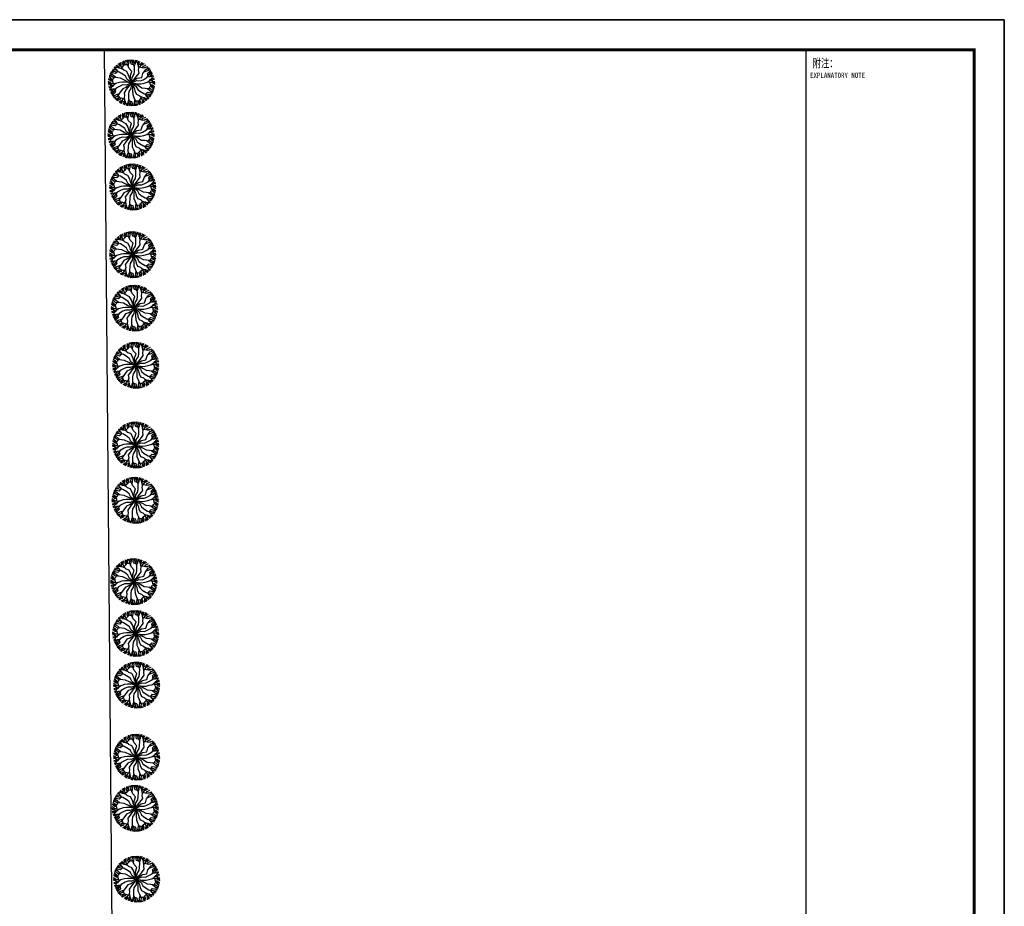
# Model space of a CAD drawing. Extents: x 499156 to 998412, y 3804753 to 7609653.
# Tile 9 of 10: x 499259 to 499325, y 3804813 to 3804872. Entities that reach past the tile are written whole.
import ezdxf
from ezdxf.enums import TextEntityAlignment as Align

# ---------------------------------------------------------------- set-up
doc = ezdxf.new("R2010")
doc.units = 0
doc.layers.get('0').update_dxf_attribs({"linetype": 'CONTINUOUS'})
for name, color, linetype in [('PUB_TITLE', 4, 'CONTINUOUS'), ('TK', 7, 'CONTINUOUS'), ('绿地', 84, 'CONTINUOUS'), ('道路1', 4, 'CONTINUOUS')]:
    doc.layers.add(name, color=color, linetype=linetype)
doc.styles.get("Standard").update_dxf_attribs({"font": 'rs.shx', "bigfont": 'hztxt.shx'})
doc.styles.add('TKHZ1', font='txt', dxfattribs={"width": 0.8})

# ---------------------------------------------------------------- blocks, each defined once
blk = doc.blocks.new('M_F7')
for points in [[(-221, 345), (-250, 397), (-256, 438)], [(-1, -1), (-47, 110), (-64, 171), (-106, 249), (-169, 274), (-212, 316), (-230, 376), (-227, 454)], [(-215, 327), (-158, 384), (-140, 428), (-134, 489)], [(-170, 372), (-190, 407), (-181, 474)], [(-86, 391), (-135, 393), (-165, 428), (-171, 478)], [(-151, 411), (-143, 436), (-135, 489)], [(-93, 449), (-114, 494)], [(-1, -1), (-22, 73), (-24, 159), (7, 251), (-54, 315), (-98, 418), (-84, 500)], [(-71, 356), (-44, 503)], [(-55, 442), (-69, 502)], [(49, 391), (-1, 403), (-13, 441), (-24, 503)], [(-1, -1), (13, 119), (57, 188), (65, 251), (67, 349), (-1, 503)], [(34, 424), (32, 478), (24, 503)], [(76, 405), (67, 447), (50, 503)], [(60, 366), (83, 420), (91, 453), (94, 498)], [(141, 424), (114, 459), (119, 493)], [(152, 368), (139, 401), (141, 434), (157, 482)], [(159, 305), (151, 378), (166, 438), (181, 473)], [(157, 402), (207, 422), (225, 454)], [(189, 363), (219, 413), (252, 440)], [(-315, 238), (-351, 201), (-389, 210), (-449, 231)], [(-1, -1), (-98, 71), (-135, 144), (-186, 182), (-270, 233), (-437, 251)], [(-352, 242), (-399, 267), (-425, 273)], [(-313, 269), (-355, 282), (-412, 295)], [(-288, 235), (-323, 282), (-348, 305), (-386, 331)], [(-298, 334), (-342, 329), (-369, 349)], [(-244, 316), (-279, 321), (-307, 340), (-340, 377)], [(-186, 291), (-253, 320), (-298, 364), (-321, 394)], [(-271, 338), (-263, 391), (-282, 422)], [(-1, -1), (50, 68), (102, 134), (163, 215), (153, 282), (168, 340), (211, 386), (280, 422)], [(-1, -1), (53, 55), (126, 99), (221, 118), (247, 203), (313, 293), (392, 322)], [(-1, -1), (110, 48), (192, 43), (250, 68), (336, 115), (436, 251)], [(176, 348), (254, 328), (301, 334), (358, 359)], [(237, 332), (258, 367), (320, 393)], [(273, 238), (414, 288)], [(281, 335), (307, 341), (357, 360)], [(343, 304), (372, 345)], [(363, 152), (349, 201), (376, 230), (424, 272)], [(356, 268), (401, 310)], [(385, 182), (431, 210), (448, 229)], [(-1, -1), (-132, 15), (-201, 15), (-264, 8), (-323, -9), (-381, -25), (-442, -11), (-508, 30)], [(-408, 39), (-449, 39), (-502, 80)], [(-383, 121), (-409, 79), (-454, 72), (-500, 91)], [(-392, -23), (-413, 55), (-442, 93), (-492, 129)], [(-433, 75), (-451, 94), (-492, 128)], [(-437, 144), (-486, 149)], [(-1, -1), (-76, 18), (-151, 59), (-242, 105), (-301, 112), (-412, 124), (-476, 177)], [(-412, 174), (-471, 192)], [(-345, 116), (-459, 214)], [(-1, -1), (138, -24), (206, -22), (275, -7), (321, 7), (379, 23), (441, 9), (506, -32)], [(344, 14), (403, 57), (463, 74), (501, 79)], [(347, 130), (405, 137), (438, 147), (479, 167)], [(389, 135), (421, 164), (461, 207)], [(390, 21), (411, -57), (440, -95), (490, -131)], [(395, 51), (417, 79), (447, 94), (496, 104)], [(409, 16), (468, 16), (507, 1)], [(427, 64), (469, 30), (506, 31)], [(438, 89), (455, 130), (487, 142)], [(-410, -18), (-470, -18), (-509, -3)], [(-429, -66), (-471, -32), (-508, -33)], [(-346, -16), (-405, -59), (-465, -76), (-502, -81)], [(-397, -53), (-419, -81), (-449, -96), (-498, -106)], [(-439, -91), (-457, -132), (-488, -144)], [(-349, -132), (-407, -139), (-440, -149), (-480, -168)], [(-390, -137), (-422, -166), (-463, -209)], [(-386, -184), (-432, -212), (-450, -231)], [(-1, -1), (-112, -49), (-194, -45), (-252, -70), (-338, -117), (-437, -253)], [(-365, -154), (-350, -203), (-377, -232), (-426, -273)], [(-1, -1), (-54, -57), (-127, -101), (-193, -129), (-248, -205), (-314, -295), (-393, -324)], [(-1, -1), (-86, -109), (-115, -148), (-164, -217), (-154, -284), (-170, -342), (-213, -388), (-281, -424)], [(-1, -1), (-14, -121), (-59, -190), (-67, -253), (-69, -351), (-1, -505)], [(-1, -1), (21, -75), (23, -161), (26, -253), (52, -317), (97, -419), (83, -502)], [(-1, -1), (74, -19), (149, -60), (228, -107), (300, -113), (410, -126), (475, -179)], [(-1, -1), (97, -73), (134, -146), (184, -184), (268, -235), (436, -253)], [(-1, -1), (63, -121), (75, -185), (105, -250), (167, -275), (210, -318), (229, -378), (226, -456)], [(314, -240), (349, -203), (387, -211), (448, -233)], [(343, -118), (457, -216)], [(381, -122), (407, -81), (453, -74), (499, -92)], [(407, -41), (448, -41), (501, -82)], [(410, -175), (469, -194)], [(431, -77), (449, -96), (491, -130)], [(435, -146), (485, -151)], [(-274, -240), (-416, -290)], [(-357, -270), (-403, -312)], [(-345, -306), (-373, -346)], [(-177, -350), (-256, -330), (-302, -336), (-359, -361)], [(-283, -337), (-308, -343), (-358, -362)], [(-297, -271), (-274, -314), (-290, -357), (-330, -388)], [(-239, -334), (-260, -369), (-322, -395)], [(-191, -364), (-221, -415), (-253, -442)], [(-159, -404), (-209, -424), (-227, -456)], [(-161, -307), (-152, -380), (-168, -440), (-183, -475)], [(-154, -370), (-141, -403), (-143, -436), (-158, -484)], [(-142, -426), (-115, -461), (-120, -495)], [(-61, -368), (-84, -422), (-92, -455), (-95, -500)], [(-78, -406), (-69, -449), (-51, -505)], [(-50, -392), (-1, -405), (11, -442), (23, -505)], [(-35, -426), (-34, -480), (-26, -505)], [(70, -358), (42, -505)], [(85, -392), (134, -394), (163, -430), (170, -479)], [(213, -329), (157, -386), (139, -430), (132, -491)], [(149, -413), (142, -438), (133, -491)], [(169, -374), (189, -409), (179, -476)], [(185, -293), (251, -322), (296, -365), (319, -396)], [(219, -347), (248, -398), (255, -440)], [(242, -318), (277, -323), (305, -341), (339, -379)], [(269, -339), (261, -393), (280, -424)], [(287, -237), (322, -284), (347, -307), (384, -332)], [(296, -336), (340, -330), (367, -351)], [(312, -270), (353, -284), (411, -297)], [(350, -244), (398, -269), (423, -275)], [(54, -444), (67, -504)], [(91, -451), (112, -496)]]:
    blk.add_lwpolyline(points)
at = {"width": 0.8, "flags": 9}
for tag in ['YSIZE', 'XSIZE']:
    blk.add_attdef(tag, (3, -3), '', height=0.2, dxfattribs=at)
blk = doc.blocks.new('wrtgtg')
at = {"color": 4}
blk.add_line((7804, -4841), (7804, 52559), dxfattribs=at)
at = {"layer": 'PUB_TITLE'}
for p, q in [((-75296, 53559), (8804, 53559)), ((8804, 53559), (8804, -5841)), ((2204, 52559), (7804, 52559)), ((2204, 52559), (7804, 52559)), ((7804, -4841), (7804, 52559))]:
    blk.add_line(p, q, dxfattribs=at)
blk.add_lwpolyline([(-75296, -5841), (8804, -5841), (8804, 53559), (-75296, 53559)], close=True, dxfattribs=at)
at = {"layer": 'PUB_TITLE', "const_width": 100}
blk.add_lwpolyline([(-72796, -4841), (7804, -4841), (7804, 52559), (-72796, 52559)], close=True, dxfattribs=at)
at = {"layer": 'PUB_TITLE', "const_width": 50}
blk.add_lwpolyline([(2204, -4841), (2204, 52559)], dxfattribs=at)
at = {"layer": 'TK', "style": 'TKHZ1', "width": 0.7}
blk.add_text('附注：', height=280, dxfattribs=at).set_placement((2431, 51973))
at = {"layer": 'TK', "style": 'TKHZ1', "width": 0.8}
blk.add_text('EXPLANATORY NOTE', height=175, dxfattribs=at).set_placement((3257, 51710), align=Align.MIDDLE)

msp = doc.modelspace()

# ---------------------------------------------------------------- linework, layer by layer
at = {"layer": '道路1', "linetype": 'Continuous'}
msp.add_line((499265.454, 3804787.786), (499264.719, 3804869.976), dxfattribs=at)

# ---------------------------------------------------------------- block references
at = {"xscale": 0.002, "yscale": 0.002, "zscale": 0.002}
msp.add_blockref('wrtgtg', (499307.001, 3804764.859), dxfattribs=at)
at = {"layer": '绿地', "xscale": 0.003048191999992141, "yscale": 0.003048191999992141, "zscale": 0.003048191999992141}
for p in [(499266.527, 3804867.772), (499266.499, 3804864.292, 122.156), (499266.608, 3804860.841, 121.986), (499266.608, 3804856.335, 121.986), (499266.723, 3804852.778, 121.986), (499266.805, 3804848.971), (499266.805, 3804843.665), (499266.774, 3804839.983), (499266.681, 3804834.568), (499266.806, 3804831.121), (499266.868, 3804827.687), (499266.868, 3804822.883), (499266.775, 3804819.48), (499266.868, 3804814.767)]:
    msp.add_blockref('M_F7', p, dxfattribs=at)

doc.saveas('drawing.dxf')
